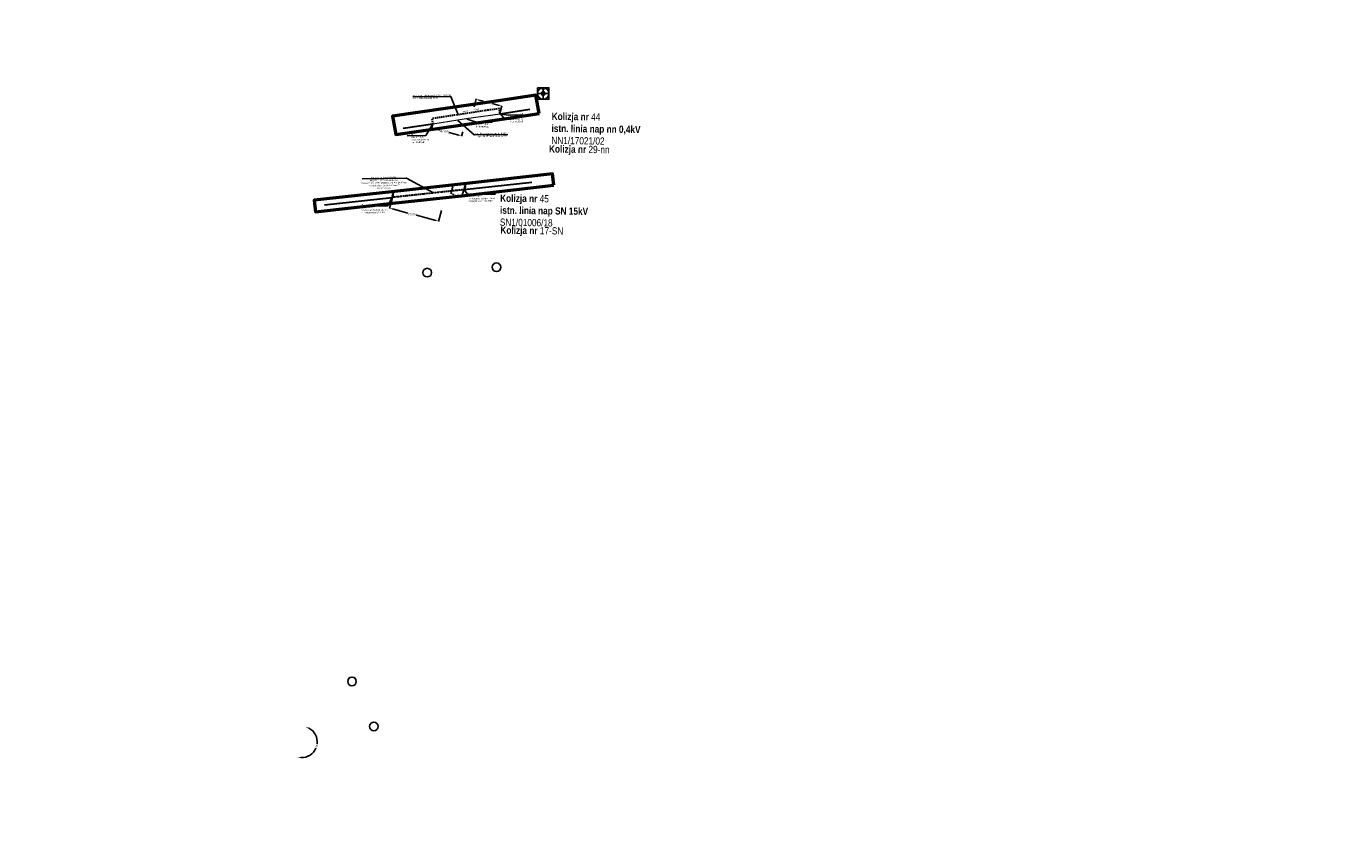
# Model space of a CAD drawing. Header units: millimetres. Extents: x 6504137 to 6515825, y 5737606 to 5784558.
# Tile 9 of 115: x 6504182 to 6506012, y 5741064 to 5742187. Entities that reach past the tile are written whole.
import ezdxf
from ezdxf import colors
from ezdxf.entities.mleader import LeaderData, LeaderLine
from ezdxf.math import Vec2, Vec3

# ---------------------------------------------------------------- set-up
doc = ezdxf.new("R2010")
doc.units = ezdxf.units.MM
doc.linetypes.add('JIS_02_2.0', pattern=[3, 2, -1])
doc.linetypes.add('KRESKAKROPKA', pattern=[1, 0.5, -0.25, 0, -0.25])
for name, color, linetype in [('#Nr Działek', 6, 'Continuous'), ('- kolizja linia SN', 1, 'Continuous'), ('_Kąt załomu', 7, 'Continuous'), ('_Opisy', 7, 'Continuous')]:
    doc.layers.add(name, color=color, linetype=linetype)
for name, color, linetype, lineweight in [('-Linia kablowa nn', 132, 'JIS_02_2.0', 30), ('-Linia kablowa SN', 1, 'KRESKAKROPKA', 30), ('_-demontaż nn', 132, 'DEMONTAZ', 20), ('_trasa_slupy', 1, 'Continuous', 20), ('_Zakres mapy projektowej', 4, 'Continuous', 50)]:
    doc.layers.add(name, color=color, linetype=linetype, lineweight=lineweight)
doc.layers.add('-wymiary', color=7, linetype='Continuous', lineweight=35, true_color=0x000000)
doc.layers.add('istn. linia nap.', color=7, linetype='Continuous', lineweight=0, true_color=0x000000)
doc.layers.add('@pomocnicza', color=3, linetype='Continuous', plot=False)
doc.styles.add('Arial_Narr', font='ARIALN.TTF')
doc.styles.add('GEO-INFO', font='arial.ttf')
doc.styles.get("Standard").update_dxf_attribs({"font": 'ARIALN.TTF'})
doc.linetypes.add('DEMONTAZ', pattern='A,1,["x",Standard,S=1,R=0,X=-0.1,Y=-0.35],1', length=2)
doc.dimstyles.new('Kat załomu', dxfattribs={"dimtxt": 2.2, "dimasz": 5, "dimexe": 0.18, "dimexo": 0.0625, "dimtad": 0, "dimtih": 1, "dimtoh": 1, "dimdec": 4, "dimzin": 0, "dimdsep": 46, "dimtxsty": 'Standard', "dimcen": 0.9, "dimse1": 1, "dimse2": 1, "dimadec": 0, "dimazin": 0, "dimtfac": 1, "dimtdec": 4, "dimtofl": 0, "dimtmove": 0, "dimatfit": 3, "dimfxl": 1, "dimtolj": 1, "dimtzin": 0, "dimarcsym": 0})
doc.dimstyles.new('McRobic', dxfattribs={"dimtxt": 3, "dimasz": 4, "dimexe": 0.5, "dimexo": 0.04, "dimgap": 0.4, "dimtad": 0, "dimtih": 1, "dimtoh": 1, "dimdec": 1, "dimrnd": 0.01, "dimzin": 0, "dimdsep": 46, "dimtxsty": 'Standard', "dimcen": 0.09, "dimadec": 0, "dimazin": 0, "dimtfac": 1, "dimtdec": 1, "dimtofl": 0, "dimtmove": 0, "dimatfit": 3, "dimfxl": 1, "dimtolj": 1, "dimtzin": 0, "dimlwd": 25, "dimlwe": 25, "dimarcsym": 0})

# ---------------------------------------------------------------- blocks, each defined once
blk = doc.blocks.new('roza')
for p, q in [((-4.7, 0), (-0.8, 0.8)), ((-0.8, -0.8), (-4.7, 0)), ((0, 0), (-4.7, 0)), ((-4.3, 0.1), (-4.3, 0)), ((-3.9, 0.1), (-3.9, 0)), ((-3.5, 0.2), (-3.5, 0)), ((-3.1, 0.3), (-3.1, 0)), ((-2.7, 0.4), (-2.7, 0)), ((-1.2, 0.7), (-2.3, 2.3)), ((-2.3, 2.3), (-1.6, 1.6)), ((-2.3, 2.3), (-1.2, 1.5)), ((-2.3, 0.5), (-2.3, 0)), ((-2, 0), (-2, 0.5)), ((-1.8, 2), (-1.9, 1.9)), ((-1.6, 1.6), (-1.5, 1.8)), ((-1.6, 1.6), (-1.3, 1.3)), ((-1.6, 0), (-1.6, 0.6)), ((-1.3, 1.4), (-1.2, 1.5)), ((-1.3, 1.3), (-0.8, 0.8)), ((-1.2, 1.5), (-0.7, 1.2)), ((-1.2, 0.7), (-1.2, 0)), ((-1.1, 1.1), (-0.8, 1.3)), ((-0.8, 0.8), (0, 4.7)), ((-0.8, 0), (-0.8, 0.8)), ((0, 0), (-0.8, 0.8)), ((-0.8, -0.8), (0, 0)), ((-0.7, 7.3), (-0.7, 5)), ((-0.7, 7.3), (0.8, 5)), ((-0.4, 0.4), (-0.4, 0)), ((0, 0), (0, 4.7)), ((0, 4.7), (0.8, 0.8)), ((0.1, 4.3), (0, 4.3)), ((0.1, 3.9), (0, 3.9)), ((0.2, 3.5), (0, 3.5)), ((0.3, 3.1), (0, 3.1)), ((0.4, 2.7), (0, 2.7)), ((0.5, 2.3), (0, 2.3)), ((0, 2), (0.5, 2)), ((0, 1.6), (0.6, 1.6)), ((0.7, 1.2), (0, 1.2)), ((0, 0.8), (0.8, 0.8)), ((0, 0), (0.8, 0.8)), ((0.4, 0.4), (0, 0.4)), ((0, 0), (4.7, 0)), ((0, 0), (0.8, -0.8)), ((0, 0), (0, -4.7)), ((0.4, -0.4), (0.4, 0)), ((0.7, 1.2), (2.3, 2.3)), ((0.8, 5), (0.8, 7.3)), ((1.3, 1.3), (0.8, 0.8)), ((0.8, 0.8), (4.7, 0)), ((0.8, 0), (0.8, -0.8)), ((1.1, 1.1), (1.3, 0.8)), ((1.5, 1.2), (1.2, 0.7)), ((1.2, -0.7), (1.2, 0)), ((1.6, 1.6), (1.3, 1.3)), ((1.4, 1.3), (1.5, 1.2)), ((2.3, 2.3), (1.5, 1.2)), ((2.3, 2.3), (1.6, 1.6)), ((1.6, 1.6), (1.8, 1.5)), ((1.6, 0), (1.6, -0.6)), ((2, 1.8), (1.9, 1.9)), ((2, 0), (2, -0.5)), ((2.3, -0.5), (2.3, 0)), ((2.7, -0.4), (2.7, 0)), ((3.1, -0.3), (3.1, 0)), ((3.5, -0.2), (3.5, 0)), ((3.9, -0.1), (3.9, 0)), ((4.3, -0.1), (4.3, 0)), ((-0.7, -1.2), (-2.3, -2.3)), ((-2.3, -2.3), (-1.5, -1.2)), ((-2.3, -2.3), (-1.6, -1.6)), ((-2, -1.8), (-1.9, -1.9)), ((-1.6, -1.6), (-1.8, -1.5)), ((-1.6, -1.6), (-1.3, -1.3)), ((-1.5, -1.2), (-1.2, -0.7)), ((-1.4, -1.3), (-1.5, -1.2)), ((-1.1, -1.1), (-1.3, -0.8)), ((-1.3, -1.3), (-0.8, -0.8)), ((0, -4.7), (-0.8, -0.8)), ((0, -0.8), (-0.8, -0.8)), ((-0.7, -1.2), (0, -1.2)), ((0, -1.6), (-0.6, -1.6)), ((0, -2), (-0.5, -2)), ((-0.5, -2.3), (0, -2.3)), ((-0.4, -0.4), (0, -0.4)), ((-0.4, -2.7), (0, -2.7)), ((-0.3, -3.1), (0, -3.1)), ((-0.2, -3.5), (0, -3.5)), ((-0.1, -3.9), (0, -3.9)), ((-0.1, -4.3), (0, -4.3)), ((0.8, -0.8), (0, -4.7)), ((1.2, -1.5), (0.7, -1.2)), ((4.7, 0), (0.8, -0.8)), ((1.3, -1.3), (0.8, -0.8)), ((1.1, -1.1), (0.8, -1.3)), ((1.2, -0.7), (2.3, -2.3)), ((1.3, -1.4), (1.2, -1.5)), ((2.3, -2.3), (1.2, -1.5)), ((1.6, -1.6), (1.3, -1.3)), ((1.6, -1.6), (1.5, -1.8)), ((2.3, -2.3), (1.6, -1.6)), ((1.8, -2), (1.9, -1.9))]:
    blk.add_line(p, q)
at = {"layer": '@pomocnicza'}
for p, q in [((8, 0), (-8, 0)), ((0, 8), (0, -8))]:
    blk.add_line(p, q, dxfattribs=at)
blk.add_lwpolyline([(-8, 8), (8, 8), (8, -8), (-8, -8)], close=True, dxfattribs=at)
blk.add_circle((0, 0), 8, dxfattribs=at)
blk = doc.blocks.new('*D56')
at = {"layer": '_Kąt załomu', "color": 0, "lineweight": -2, "transparency": 16777216}
for start, end in [(352.7991, 62.4743), (267.5517, 337.2272)]:
    blk.add_arc((6504940.5, 5742603.2), 22.9, start, end, dxfattribs=at)
at = {"layer": '_Kąt załomu', "color": 0, "transparency": 16777216}
for points in [[(6504950.8, 5742622.8), (6504951.4, 5742624.3), (6504946.5, 5742625.3)], [(6504939.4, 5742579.5), (6504939.7, 5742581.1), (6504934.6, 5742581.1)]]:
    blk.add_solid(points, dxfattribs=at)
at = {"layer": 'Defpoints', "color": 0, "transparency": 16777216}
for p in [(6506012.3, 5746602.8), (6504940.5, 5742603.2), (6504956.8, 5742587), (6504563.8, 5741194.4)]:
    blk.add_point(p, dxfattribs=at)
at = {"layer": '_Kąt załomu', "color": 0, "transparency": 16777216, "insert": (6504962.7, 5742597.3), "char_height": 2.2, "attachment_point": 5, "rotation": 255}
blk.add_mtext('\\A1;180°', dxfattribs=at)
blk = doc.blocks.new('*D57')
at = {"layer": '_Kąt załomu', "color": 0, "lineweight": -2, "transparency": 16777216}
for start, end in [(353.2768, 61.7887), (268.3026, 336.8154)]:
    blk.add_arc((6504563.8, 5741194.4), 21.7, start, end, dxfattribs=at)
at = {"layer": '_Kąt załomu', "color": 0, "transparency": 16777216}
for points in [[(6504573.7, 5741212.7), (6504574.3, 5741214.3), (6504569.4, 5741215.3)], [(6504563, 5741171.9), (6504563.2, 5741173.5), (6504558.2, 5741173.4)]]:
    blk.add_solid(points, dxfattribs=at)
at = {"layer": 'Defpoints', "color": 0, "transparency": 16777216}
for p in [(6504940.5, 5742603.2), (6504563.8, 5741194.4), (6504584.7, 5741200), (6504485.7, 5740901.6)]:
    blk.add_point(p, dxfattribs=at)
at = {"layer": '_Kąt załomu', "color": 0, "transparency": 16777216, "insert": (6504584.7, 5741188.8), "char_height": 2.2, "attachment_point": 5, "rotation": 255}
blk.add_mtext('\\A1;180°', dxfattribs=at)
blk = doc.blocks.new('*D58')
at = {"layer": '_Kąt załomu', "color": 0, "lineweight": -2, "transparency": 16777216}
for start, end in [(353.0921, 62.1526), (267.9761, 337.0379)]:
    blk.add_arc((6504485.7, 5740901.6), 22.2, start, end, dxfattribs=at)
at = {"layer": '_Kąt załomu', "color": 0, "transparency": 16777216}
for points in [[(6504495.8, 5740920.5), (6504496.4, 5740922.1), (6504491.4, 5740923.1)], [(6504484.8, 5740878.6), (6504485, 5740880.2), (6504479.9, 5740880.2)]]:
    blk.add_solid(points, dxfattribs=at)
at = {"layer": 'Defpoints', "color": 0, "transparency": 16777216}
for p in [(6504563.8, 5741194.4), (6504485.7, 5740901.6), (6504501.4, 5740885.9), (6504182, 5739763.1)]:
    blk.add_point(p, dxfattribs=at)
at = {"layer": '_Kąt załomu', "color": 0, "transparency": 16777216, "insert": (6504507.2, 5740895.9), "char_height": 2.2, "attachment_point": 5, "rotation": 255}
blk.add_mtext('\\A1;180°', dxfattribs=at)
blk = doc.blocks.new('*D175')
at = {"layer": '-wymiary', "color": 0, "linetype": 'Continuous', "lineweight": 25, "transparency": 16777216}
for p, q in [((6504803.3, 5742075.6), (6504806.2, 5742086.5)), ((6504838.8, 5742066.1), (6504841.7, 5742077))]:
    blk.add_line(p, q, dxfattribs=at)
at = {"layer": '-wymiary', "color": 0, "lineweight": 25, "transparency": 16777216}
for p, q in [((6504809.9, 5742084.9), (6504816.3, 5742083.2)), ((6504837.7, 5742077.5), (6504828.3, 5742080))]:
    blk.add_line(p, q, dxfattribs=at)
at = {"layer": '-wymiary', "color": 0, "transparency": 16777216}
for points in [[(6504810.1, 5742085.6), (6504809.8, 5742084.3), (6504806.1, 5742086)], [(6504837.5, 5742076.9), (6504837.9, 5742078.2), (6504841.6, 5742076.5)]]:
    blk.add_solid(points, dxfattribs=at)
at = {"layer": 'Defpoints', "color": 0, "transparency": 16777216}
for p in [(6504806.1, 5742086), (6504803.3, 5742075.5), (6504838.8, 5742066)]:
    blk.add_point(p, dxfattribs=at)
at = {"layer": '-wymiary', "color": 0, "transparency": 16777216, "insert": (6504822.3, 5742081.6), "char_height": 3, "attachment_point": 5, "rotation": 0.0213, "style": 'GEO-INFO'}
blk.add_mtext('\\A1;36.8m', dxfattribs=at)
blk = doc.blocks.new('OKRAG_PELNY')
at = {"color": 0}
blk.add_lwpolyline([(0.5, 0), (0.482963, -0.12941), (0.433013, -0.25), (0.353553, -0.353553), (0.25, -0.433013), (0.12941, -0.482963), (0, -0.5), (-0.12941, -0.482963), (-0.25, -0.433013), (-0.353553, -0.353553), (-0.433013, -0.25), (-0.482963, -0.12941), (-0.5, 0), (-0.482963, 0.12941), (-0.433013, 0.25), (-0.353553, 0.353553), (-0.25, 0.433013), (-0.12941, 0.482963), (0, 0.5), (0.12941, 0.482963), (0.25, 0.433013), (0.353553, 0.353553), (0.433013, 0.25), (0.482963, 0.12941)], close=True, dxfattribs=at)
blk = doc.blocks.new('*D176')
at = {"layer": '-wymiary', "color": 0, "linetype": 'Continuous', "lineweight": 25, "transparency": 16777216}
for p, q in [((6504746.1, 5742052), (6504744.4, 5742045.7)), ((6504787.3, 5742041), (6504785.6, 5742034.7))]:
    blk.add_line(p, q, dxfattribs=at)
at = {"layer": '-wymiary', "color": 0, "lineweight": 25, "transparency": 16777216}
for p, q in [((6504748.4, 5742045.1), (6504756.1, 5742043.1)), ((6504781.9, 5742036.2), (6504768.3, 5742039.9))]:
    blk.add_line(p, q, dxfattribs=at)
at = {"layer": '-wymiary', "color": 0, "transparency": 16777216}
for points in [[(6504748.6, 5742045.8), (6504748.3, 5742044.5), (6504744.6, 5742046.2)], [(6504781.7, 5742035.6), (6504782.1, 5742036.8), (6504785.8, 5742035.2)]]:
    blk.add_solid(points, dxfattribs=at)
at = {"layer": 'Defpoints', "color": 0, "transparency": 16777216}
for p in [(6504746.1, 5742052), (6504744.6, 5742046.2), (6504787.3, 5742041)]:
    blk.add_point(p, dxfattribs=at)
at = {"layer": '-wymiary', "color": 0, "transparency": 16777216, "insert": (6504762.2, 5742041.5), "char_height": 3, "attachment_point": 5, "rotation": 0.0213, "style": 'GEO-INFO'}
blk.add_mtext('\\A1;42.6m', dxfattribs=at)
blk = doc.blocks.new('*D183')
at = {"layer": '-wymiary', "color": 0, "linetype": 'Continuous', "lineweight": 25, "transparency": 16777216}
for p, q in [((6504773.6, 5741964.8), (6504770.9, 5741954.6)), ((6504789.1, 5741960.7), (6504786.3, 5741950.5))]:
    blk.add_line(p, q, dxfattribs=at)
at = {"layer": '-wymiary', "color": 0, "lineweight": 25, "transparency": 16777216}
for p, q in [((6504774.9, 5741954.1), (6504773.2, 5741954.5)), ((6504782.6, 5741952), (6504784.9, 5741951.4))]:
    blk.add_line(p, q, dxfattribs=at)
at = {"layer": '-wymiary', "color": 0, "transparency": 16777216}
for points in [[(6504775, 5741954.7), (6504774.7, 5741953.4), (6504771, 5741955.1)], [(6504782.4, 5741951.3), (6504782.8, 5741952.6), (6504786.5, 5741951)]]:
    blk.add_solid(points, dxfattribs=at)
at = {"layer": 'Defpoints', "color": 0, "transparency": 16777216}
for p in [(6504773.6, 5741964.9), (6504789.1, 5741960.7), (6504771, 5741955.1)]:
    blk.add_point(p, dxfattribs=at)
at = {"layer": '-wymiary', "color": 0, "transparency": 16777216, "insert": (6504779, 5741952.9), "char_height": 3, "attachment_point": 5, "rotation": 0.0213, "style": 'GEO-INFO'}
blk.add_mtext('\\A1;16.0m', dxfattribs=at)
blk = doc.blocks.new('*D184')
at = {"layer": '-wymiary', "color": 0, "linetype": 'Continuous', "lineweight": 25, "transparency": 16777216}
for p, q in [((6504689.8, 5741949.7), (6504685.7, 5741934.4)), ((6504758, 5741931.7), (6504753.9, 5741916.4))]:
    blk.add_line(p, q, dxfattribs=at)
at = {"layer": '-wymiary', "color": 0, "lineweight": 25, "transparency": 16777216}
for p, q in [((6504689.7, 5741933.9), (6504711.3, 5741928.2)), ((6504750.2, 5741917.9), (6504723.2, 5741925))]:
    blk.add_line(p, q, dxfattribs=at)
at = {"layer": '-wymiary', "color": 0, "transparency": 16777216}
for points in [[(6504689.9, 5741934.5), (6504689.6, 5741933.2), (6504685.9, 5741934.9)], [(6504750, 5741917.2), (6504750.4, 5741918.5), (6504754.1, 5741916.9)]]:
    blk.add_solid(points, dxfattribs=at)
at = {"layer": 'Defpoints', "color": 0, "transparency": 16777216}
for p in [(6504689.8, 5741949.7), (6504685.9, 5741934.9), (6504758, 5741931.7)]:
    blk.add_point(p, dxfattribs=at)
at = {"layer": '-wymiary', "color": 0, "transparency": 16777216, "insert": (6504717.3, 5741926.6), "char_height": 3, "attachment_point": 5, "rotation": 0.0213, "style": 'GEO-INFO'}
blk.add_mtext('\\A1;70.6m', dxfattribs=at)

msp = doc.modelspace()

# ---------------------------------------------------------------- linework, layer by layer
at = {"layer": '#Nr Działek'}
for centre in [(6504738.19, 5741845.47), (6504834.16, 5741852.88), (6504633.73, 5741278.43), (6504663.89, 5741215.91)]:
    msp.add_circle(centre, 6, dxfattribs=at)
at = {"layer": '- kolizja linia SN', "linetype": 'ByBlock'}
for points in [[(6504789.31655, 5741962.34587), (6504790.06515, 5741964.90898), (6504791.25266, 5741964.56215), (6504790.50407, 5741961.99904)], [(6504689.33887, 5741951.55089), (6504690.08746, 5741954.114), (6504691.27497, 5741953.76717), (6504690.52638, 5741951.20406)]]:
    msp.add_lwpolyline(points, close=True, dxfattribs=at)
for points in [[(6504789.88396, 5741962.18015), (6504790.15824, 5741963.11923), (6504789.42982, 5741960.6089)], [(6504790.63256, 5741964.74326), (6504790.91751, 5741965.7189), (6504790.06496, 5741965.9679), (6504791.80882, 5741965.45858)], [(6504791.64254, 5741965.95473), (6504791.64254, 5741965.95473), (6504790.4085, 5741966.31515)], [(6504790.76062, 5741966.63581), (6504790.76062, 5741966.63581), (6504791.45341, 5741966.43347)], [(6504689.90628, 5741951.38517), (6504690.18055, 5741952.32425), (6504689.45213, 5741949.81392)], [(6504690.65487, 5741953.94828), (6504690.93982, 5741954.92392), (6504690.08727, 5741955.17292), (6504691.83113, 5741954.6636)], [(6504691.66485, 5741955.15975), (6504691.66485, 5741955.15975), (6504690.43081, 5741955.52017)], [(6504690.78293, 5741955.84083), (6504690.78293, 5741955.84083), (6504691.47573, 5741955.63849)]]:
    msp.add_lwpolyline(points, dxfattribs=at)
at = {"layer": '-Linia kablowa SN'}
msp.add_lwpolyline([(6504789.42982, 5741960.6089), (6504789.42982, 5741960.6089), (6504789.42982, 5741960.6089), (6504789.42982, 5741960.6089), (6504789.42982, 5741960.6089), (6504789.42982, 5741960.6089), (6504789.42982, 5741960.6089), (6504789.42982, 5741960.6089), (6504789.42982, 5741960.6089), (6504789.42982, 5741960.6089), (6504789.42982, 5741960.6089), (6504789.42982, 5741960.6089), (6504789.42982, 5741960.6089), (6504789.42982, 5741960.6089), (6504789.42982, 5741960.6089), (6504789.42982, 5741960.6089), (6504789.42982, 5741960.6089), (6504789.42982, 5741960.6089), (6504789.42982, 5741960.6089), (6504789.42982, 5741960.6089), (6504789.42982, 5741960.6089), (6504789.42982, 5741960.6089), (6504789.42982, 5741960.6089), (6504789.42982, 5741960.6089), (6504789.42982, 5741960.6089), (6504789.42982, 5741960.6089), (6504789.42982, 5741960.6089), (6504789.42982, 5741960.6089), (6504789.42982, 5741960.6089), (6504789.42982, 5741960.6089), (6504789.42982, 5741960.6089), (6504789.42982, 5741960.6089), (6504789.42982, 5741960.6089), (6504789.42982, 5741960.6089), (6504689.45213, 5741949.81392), (6504689.45213, 5741949.81392), (6504689.45213, 5741949.81392), (6504689.45213, 5741949.81392), (6504689.45213, 5741949.81392), (6504689.45213, 5741949.81392), (6504689.45213, 5741949.81392), (6504689.45213, 5741949.81392), (6504689.45213, 5741949.81392), (6504689.45213, 5741949.81392), (6504689.45213, 5741949.81392), (6504689.45213, 5741949.81392), (6504689.45213, 5741949.81392), (6504689.45213, 5741949.81392), (6504689.45213, 5741949.81392), (6504689.45213, 5741949.81392), (6504689.45213, 5741949.81392), (6504689.45213, 5741949.81392), (6504689.45213, 5741949.81392), (6504689.45213, 5741949.81392), (6504689.45213, 5741949.81392), (6504689.45213, 5741949.81392), (6504689.45213, 5741949.81392), (6504689.45213, 5741949.81392), (6504689.45213, 5741949.81392), (6504689.45213, 5741949.81392), (6504689.45213, 5741949.81392), (6504689.45213, 5741949.81392), (6504689.45213, 5741949.81392), (6504689.45213, 5741949.81392), (6504689.45213, 5741949.81392), (6504689.45213, 5741949.81392), (6504689.45213, 5741949.81392)], dxfattribs=at)
at = {"layer": '_Zakres mapy projektowej'}
msp.add_lwpolyline([(6504913.59399, 5741966.71492), (6504911.77717, 5741982.61143), (6504788.49896, 5741968.5219), (6504688.55197, 5741957.54933), (6504581.38161, 5741945.81167), (6504583.12356, 5741929.90678), (6504690.29597, 5741941.64466), (6504790.28041, 5741952.62135)], close=True, dxfattribs=at)
at = {"layer": 'istn. linia nap.', "color": 18, "linetype": 'Continuous', "lineweight": 30, "true_color": 0x000000}
for p, q in [((6504839.13329, 5742065.94841), (6504880.31099, 5742072.21013)), ((6504704.62772, 5742045.86125), (6504745.80541, 5742052.12297)), ((6504839.13329, 5742065.94841), (6504845.46699, 5742059.46586)), ((6504789.42982, 5741960.6089), (6504883.06806, 5741971.12357)), ((6504595.38707, 5741939.77827), (6504689.45213, 5741949.81392))]:
    msp.add_line(p, q, dxfattribs=at)

# ---------------------------------------------------------------- block references
at = {"layer": '-Linia kablowa SN', "color": 1, "lineweight": 18, "xscale": 0.7000000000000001, "yscale": 0.7000000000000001, "rotation": 269.6972132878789}
for p in [(6504789.42982, 5741960.6089), (6504689.45213, 5741949.81392)]:
    msp.add_blockref('OKRAG_PELNY', p, dxfattribs=at)
at = {"layer": '@pomocnicza'}
msp.add_blockref('roza', (6504898.94768, 5742094.01358), dxfattribs=at)
at = {"layer": '_-demontaż nn', "lineweight": 18, "xscale": 0.6999999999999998, "yscale": 0.6999999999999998, "rotation": 179.6972132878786}
for p in [(6504839.13329, 5742065.94841), (6504745.80541, 5742052.12297)]:
    msp.add_blockref('OKRAG_PELNY', p, dxfattribs=at)

# ---------------------------------------------------------------- texts
at = {"layer": '_Opisy', "insert": (6504790.74712, 5742069.34186), "char_height": 2, "attachment_point": 5, "rotation": 188.68769476, "bg_fill": 3, "box_fill_scale": 1, "bg_fill_color": 256, "bg_fill_transparency": 0}
msp.add_mtext_dynamic_manual_height_columns('Droga', width=6.316639, gutter_width=10, heights=[0], dxfattribs=at)
at = {"layer": '_trasa_slupy', "char_height": 10, "width": 348.1955042, "attachment_point": 1, "rotation": 359.20502598, "style": 'Arial_Narr'}
for s, insert in [('{\\fArial Narrow|b1|i0|c238|p34;Kolizja nr }44\\P{\\fArial Narrow|b1|i0|c238|p34;istn. linia nap nn 0,4kV\\P}NN1/17021/02', (6504910.87184, 5742067.37192)), ('{\\fArial Narrow|b1|i0|c238|p34;Kolizja nr }45\\P{\\fArial Narrow|b1|i0|c238|p34;istn. linia nap SN 15kV\\P}SN1/01006/18', (6504839.38981, 5741953.89324))]:
    msp.add_mtext(s, dxfattribs=dict(at, insert=insert))
at = {"layer": '_trasa_slupy', "color": 5, "char_height": 10, "width": 348.1955042, "attachment_point": 1, "rotation": 359.20502598, "style": 'Arial_Narr'}
for s, insert in [('{\\fArial Narrow|b1|i0|c238|p34;Kolizja nr }29-nn', (6504907.1622, 5742022.22206)), ('{\\fArial Narrow|b1|i0|c238|p34;Kolizja nr }17-SN', (6504839.76804, 5741909.52485))]:
    msp.add_mtext(s, dxfattribs=dict(at, insert=insert))

# ---------------------------------------------------------------- dimensions: what is measured, and where the dimension line sits
at = {"layer": '-wymiary', "color": 7, "linetype": 'Continuous'}
for base, p1, p2, angle, picture, middle in [((6504744.57875, 5742046.17598), (6504787.33066, 5742041.03011), (6504746.14329, 5742052.03271), 165.04351631, '*D176', (6504762.18775, 5742041.47199)), ((6504771.01262, 5741955.10419), (6504789.09223, 5741960.70127), (6504773.63058, 5741964.85326), 164.9687106, '*D183', (6504779.04058, 5741952.9484)), ((6504685.87176, 5741934.89087), (6504757.99522, 5741931.70305), (6504689.78972, 5741949.72155), 165.20170416, '*D184', (6504717.25503, 5741926.60005))]:
    dim = msp.add_linear_dim(base=base, p1=p1, p2=p2, angle=angle, dimstyle='McRobic', override={"dimpost": 'm', "dimtxsty": 'GEO-INFO'}, dxfattribs=at)
    dim.commit()
    dim.dimension.update_dxf_attribs({"geometry": picture, "text_midpoint": middle, "dimtype": 161, "text_rotation": 210})
at = {"layer": '_Kąt załomu'}
dim = msp.add_angular_dim_3p(base=(6504501.41692, 5740885.93941), center=(6504485.677, 5740901.644), p1=(6504563.766, 5741194.388), p2=(6504181.967, 5739763.062), dimstyle='Kat załomu', dxfattribs=at)
dim.commit()
dim.dimension.update_dxf_attribs({"geometry": '*D58', "text_midpoint": (6504507.16046, 5740895.91337), "text_rotation": 255})

# ---------------------------------------------------------------- leaders
at = {"layer": '_Opisy', "linetype": 'Continuous'}
ml = msp.add_multileader_mtext('Standard', dxfattribs=at)
ml.set_content('{\\fArial|b0|i0|c238|p34;II/9        \\P\\C256;istn. P 10/ZN\\P}do przebudowy na\\P{\\fArial|b0|i0|c238|p34;\\C256;Kgo 10,5/xxE}', color=256)
ml.set_leader_properties()
ml.build(insert=Vec2(0, 0))
ml.multileader.update_dxf_attribs({"text_left_attachment_type": 6, "text_right_attachment_type": 6, "dogleg_length": 0.36, "arrow_head_size": 1.2, "scale": 0.8})
ctx = ml.context
ctx.base_point, ctx.scale, ctx.char_height, ctx.arrow_head_size, ctx.landing_gap_size, ctx.plane_origin, ctx.plane_x_axis, ctx.plane_y_axis = Vec3(6504851.07436, 5742063.87948, 30.78), 0.8, 2.16, 1.2, 0.072, Vec3(6504961.80509, 5742107.1717, 30.78), Vec3(0.9998922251, 0.0146812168), Vec3(-0.0146812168, 0.9998922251)
ctx.left_attachment, ctx.right_attachment, ctx.text_align_type = 6, 6, 2
notes = []
notes.append((ctx, [(1, (1, 1, 0), (6504850.78639, 5742063.87525, 30.78), (0.9998922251, 0.0146812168), 0.288, [(1, [(6504839.43547, 5742065.77181, 30.78)], 0, [])])]))
ctx.mtext.insert, ctx.mtext.text_direction, ctx.mtext.rotation, ctx.mtext.alignment, ctx.mtext.flow_direction = Vec3(6504871.13492, 5742067.0062, 30.78), Vec3(0.9998922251, 0.0146812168), 0.0146817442, 3, 5
ml = msp.add_multileader_mtext('Standard', dxfattribs=at)
ml.set_content('{\\fArial|b0|i0|c238|p34;II/11        \\P\\C256;istn. P 10/ZN\\P}do przebudowy na\\P{\\fArial|b0|i0|c238|p34;\\C256;Kgo 10,5/xxE}', color=256)
ml.set_leader_properties()
ml.build(insert=Vec2(0, 0))
ml.multileader.update_dxf_attribs({"text_left_attachment_type": 6, "text_right_attachment_type": 6, "dogleg_length": 0.36, "arrow_head_size": 1.2, "scale": 0.8})
ctx = ml.context
ctx.base_point, ctx.scale, ctx.char_height, ctx.arrow_head_size, ctx.landing_gap_size, ctx.plane_origin, ctx.plane_x_axis, ctx.plane_y_axis = Vec3(6504715.92755, 5742035.3574, 30.78), 0.8, 2.16, 1.2, 0.072, Vec3(6504858.62648, 5742090.07958, 30.78), Vec3(0.9998922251, 0.0146812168), Vec3(-0.0146812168, 0.9998922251)
ctx.left_attachment, ctx.right_attachment = 6, 6
notes.append((ctx, [(1, (1, 1, 0), (6504736.38965, 5742035.65785, 30.78), (-0.9998922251, -0.0146812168), 0.288, [(1, [(6504745.97881, 5742051.81894, 30.78)], 0, [])])]))
ctx.mtext.insert, ctx.mtext.text_direction, ctx.mtext.rotation, ctx.mtext.flow_direction = Vec3(6504715.95797, 5742038.19003, 30.78), Vec3(0.9998922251, 0.0146812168), 0.0146817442, 5
ml = msp.add_multileader_mtext('Standard', dxfattribs=at)
ml.set_content('{\\fArial|b0|i0|c238|p34;\\C256; Istn. linia napowietrzna nn 0,4kV \\P}typu AL 50mm² do demontażu ', color=256)
ml.set_leader_properties()
ml.build(insert=Vec2(0, 0))
ml.multileader.update_dxf_attribs({"text_left_attachment_type": 6, "text_right_attachment_type": 6, "dogleg_length": 0.36, "arrow_head_size": 1.2, "scale": 0.8})
ctx = ml.context
ctx.base_point, ctx.scale, ctx.char_height, ctx.arrow_head_size, ctx.landing_gap_size, ctx.plane_origin, ctx.plane_x_axis, ctx.plane_y_axis = Vec3(6504803.73471, 5742036.46718, 51.6), 0.8, 2.16, 1.2, 0.072, Vec3(6504871.25463, 5741830.96325, 51.6), Vec3(0.9998922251, 0.0146812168), Vec3(-0.0146812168, 0.9998922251)
ctx.left_attachment, ctx.right_attachment, ctx.text_align_type = 6, 6, 2
notes.append((ctx, [(1, (1, 1, 0), (6504803.44674, 5742036.46295, 51.6), (0.9998922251, 0.0146812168), 0.288, [(1, [(6504779.51821, 5742057.23341, 51.6)], 0, [])])]))
ctx.mtext.insert, ctx.mtext.text_direction, ctx.mtext.rotation, ctx.mtext.alignment, ctx.mtext.flow_direction = Vec3(6504848.02014, 5742039.92159, 51.6), Vec3(0.9998922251, 0.0146812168), 0.0146817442, 3, 5
ml = msp.add_multileader_mtext('Standard', dxfattribs=at)
ml.set_content('\\pxqc;{\\fArial|b0|i0|c238|p34;proj. linia kablowa SN-15kV \\PNA2XS(FL)2Y (XRUHAKXS)\\P\\C256;3x (1x240RM C/25 12/20kV) L=00101|00129m\\Pw miejsce istn. 3x AFL-6 35mm² \\Pdo demontażu}', color=256)
ml.set_leader_properties()
ml.build(insert=Vec2(0, 0))
ml.multileader.update_dxf_attribs({"text_left_attachment_type": 6, "text_right_attachment_type": 6, "dogleg_length": 0.36, "arrow_head_size": 1.2, "scale": 0.8})
ctx = ml.context
ctx.base_point, ctx.scale, ctx.char_height, ctx.arrow_head_size, ctx.landing_gap_size, ctx.plane_origin, ctx.plane_x_axis, ctx.plane_y_axis = Vec3(6504646.70052, 5741975.64774, 10.3), 0.8, 2.16, 1.2, 0.072, Vec3(6504687.47197, 5742122.76649, 10.3), Vec3(0.9998922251, 0.0146812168), Vec3(-0.0146812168, 0.9998922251)
ctx.left_attachment, ctx.right_attachment, ctx.text_align_type = 6, 6, 2
notes.append((ctx, [(1, (1, 1, 0), (6504709.23535, 5741976.56593, 10.3), (-0.9998922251, -0.0146812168), 0.288, [(1, [(6504746.71464, 5741955.99678, 10.3)], 0, [])])]))
ctx.mtext.insert, ctx.mtext.text_direction, ctx.mtext.rotation, ctx.mtext.alignment, ctx.mtext.flow_direction = Vec3(6504677.79118, 5741978.33668, 10.3), Vec3(0.9998922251, 0.0146812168), 0.0146817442, 2, 5
ml = msp.add_multileader_mtext('Standard', dxfattribs=at)
ml.set_content('{\\fArial|b0|i0|c238|p34;14\\P\\C256;istn. O-12/ZN\\Pprzebudowa na Kgo 13,5/xx\\P} z rozłącznikiem SN-15kV', color=256)
ml.set_leader_properties()
ml.build(insert=Vec2(0, 0))
ml.multileader.update_dxf_attribs({"text_left_attachment_type": 6, "text_right_attachment_type": 6, "dogleg_length": 0.36, "arrow_head_size": 1.2, "scale": 0.8})
ctx = ml.context
ctx.base_point, ctx.scale, ctx.char_height, ctx.arrow_head_size, ctx.landing_gap_size, ctx.plane_origin, ctx.plane_x_axis, ctx.plane_y_axis = Vec3(6504794.55568, 5741953.64549), 0.8, 2.16, 1.2, 0.072, Vec3(6504755.81694, 5742094.76905), Vec3(0.9998922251, 0.0146812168), Vec3(-0.0146812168, 0.9998922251)
ctx.left_attachment, ctx.right_attachment = 6, 6
notes.append((ctx, [(0, (1, 1, 0), (6504794.26771, 5741953.64127), (0.9998922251, 0.0146812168), 0.288, [(0, [(6504789.67599, 5741960.36011)], 0, [])])]))
ctx.mtext.insert, ctx.mtext.text_direction, ctx.mtext.rotation, ctx.mtext.flow_direction = Vec3(6504794.58664, 5741956.44128), Vec3(0.9998922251, 0.0146812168), 0.0146817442, 5
ml = msp.add_multileader_mtext('Standard', dxfattribs=at)
ml.set_content('{\\fArial|b0|i0|c238|p34;15\\P\\C256;istn. O-12/ZN\\Pprzebudowa na Kgo 13,5/xx\\P} z rozłącznikiem SN-15kV', color=256)
ml.set_leader_properties()
ml.build(insert=Vec2(0, 0))
ml.multileader.update_dxf_attribs({"text_left_attachment_type": 6, "text_right_attachment_type": 6, "dogleg_length": 0.36, "arrow_head_size": 1.2, "scale": 0.8})
ctx = ml.context
ctx.base_point, ctx.scale, ctx.char_height, ctx.arrow_head_size, ctx.landing_gap_size, ctx.plane_origin, ctx.plane_x_axis, ctx.plane_y_axis = Vec3(6504645.73818, 5741937.79476), 0.8, 2.16, 1.2, 0.072, Vec3(6504604.32802, 5742079.4643), Vec3(0.9998922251, 0.0146812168), Vec3(-0.0146812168, 0.9998922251)
ctx.left_attachment, ctx.right_attachment = 6, 6
notes.append((ctx, [(0, (1, 1, 0), (6504683.35466, 5741938.34708), (-0.9998922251, -0.0146812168), 0.288, [(0, [(6504689.20334, 5741949.56774)], 0, [])])]))
ctx.mtext.insert, ctx.mtext.text_direction, ctx.mtext.rotation, ctx.mtext.flow_direction = Vec3(6504645.76913, 5741940.59055), Vec3(0.9998922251, 0.0146812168), 0.0146817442, 5
for ctx, leaders in notes:
    for number, flags, end, landing, length, lines in leaders:
        leader = LeaderData()
        leader.index, (leader.has_last_leader_line, leader.has_dogleg_vector, leader.attachment_direction) = number, flags
        leader.last_leader_point, leader.dogleg_vector, leader.dogleg_length = Vec3(end), Vec3(landing), length
        for number, points, colour, breaks in lines:
            line = LeaderLine()
            line.index, line.vertices, line.color, line.breaks = number, Vec3.list(points), colors.encode_raw_color(colour), breaks
            leader.lines.append(line)
        ctx.leaders.append(leader)

# ---------------------------------------------------------------- next in the draw order: linework, layer by layer
at = {"layer": '_-demontaż nn', "linetype": 'DEMONTAZ'}
msp.add_line((6504745.80541, 5742052.12297), (6504791.97485, 5742059.12168), dxfattribs=at)

# ---------------------------------------------------------------- next in the draw order: texts
at = {"layer": '_Opisy', "insert": (6504806.31372, 5742071.76522), "char_height": 2, "attachment_point": 5, "rotation": 188.68769476, "bg_fill": 3, "box_fill_scale": 1, "bg_fill_color": 256, "bg_fill_transparency": 0}
msp.add_mtext_dynamic_manual_height_columns('Droga', width=6.316639, gutter_width=10, heights=[0], dxfattribs=at)

# ---------------------------------------------------------------- next in the draw order: leaders
at = {"layer": '_Opisy', "linetype": 'Continuous'}
ml = msp.add_multileader_mtext('Standard', dxfattribs=at)
ml.set_content('{\\fArial|b0|i0|c238|p34;\\C256; Proj. linia kablowa nn NA2XY (YAKXS) \\P4x120 SE L=00110|00138m \\P}', color=256)
ml.set_leader_properties()
ml.build(insert=Vec2(0, 0))
ml.multileader.update_dxf_attribs({"text_left_attachment_type": 6, "text_right_attachment_type": 6, "dogleg_length": 0.36, "arrow_head_size": 1.2, "scale": 0.8})
ctx = ml.context
ctx.base_point, ctx.scale, ctx.char_height, ctx.arrow_head_size, ctx.landing_gap_size, ctx.plane_origin, ctx.plane_x_axis, ctx.plane_y_axis = Vec3(6504717.70594, 5742089.16777, 51.6), 0.8, 2.16, 1.2, 0.072, Vec3(6504732.3425, 5741882.88737, 51.6), Vec3(0.9998922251, 0.0146812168), Vec3(-0.0146812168, 0.9998922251)
ctx.left_attachment, ctx.right_attachment = 6, 6
notes = []
notes.append((ctx, [(1, (1, 1, 0), (6504771.02125, 5742089.95059, 51.6), (-0.9998922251, -0.0146812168), 0.288, [(1, [(6504780.97645, 5742064.62282, 51.6)], 0, [])])]))
ctx.mtext.insert, ctx.mtext.text_direction, ctx.mtext.rotation, ctx.mtext.flow_direction = Vec3(6504717.73636, 5742092.00039, 51.6), Vec3(0.9998922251, 0.0146812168), 0.0146817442, 5
ml = msp.add_multileader_mtext('Standard', dxfattribs=at)
ml.set_content('{\\fArial|b0|i0|c238|p34;II/10        \\P\\C256;istn. P 10/ZN\\P}do{\\fArial|b0|i0|c238|p34;\\C256; demontażu}', color=256)
ml.set_leader_properties()
ml.build(insert=Vec2(0, 0))
ml.multileader.update_dxf_attribs({"text_left_attachment_type": 6, "text_right_attachment_type": 6, "dogleg_length": 0.36, "arrow_head_size": 1.2, "scale": 0.8})
ctx = ml.context
ctx.base_point, ctx.scale, ctx.char_height, ctx.arrow_head_size, ctx.landing_gap_size, ctx.plane_origin, ctx.plane_x_axis, ctx.plane_y_axis = Vec3(6504806.31145, 5742054.13851, 30.78), 0.8, 2.16, 1.2, 0.072, Vec3(6504917.04218, 5742097.43073, 30.78), Vec3(0.9998922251, 0.0146812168), Vec3(-0.0146812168, 0.9998922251)
ctx.left_attachment, ctx.right_attachment, ctx.text_align_type = 6, 6, 2
notes.append((ctx, [(1, (1, 1, 0), (6504806.02348, 5742054.13428, 30.78), (0.9998922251, 0.0146812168), 0.288, [(1, [(6504792.205, 5742058.858, 30.78)], 0, [])])]))
ctx.mtext.insert, ctx.mtext.text_direction, ctx.mtext.rotation, ctx.mtext.alignment, ctx.mtext.flow_direction = Vec3(6504824.57168, 5742056.63906, 30.78), Vec3(0.9998922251, 0.0146812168), 0.0146817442, 3, 5
for ctx, leaders in notes:
    for number, flags, end, landing, length, lines in leaders:
        leader = LeaderData()
        leader.index, (leader.has_last_leader_line, leader.has_dogleg_vector, leader.attachment_direction) = number, flags
        leader.last_leader_point, leader.dogleg_vector, leader.dogleg_length = Vec3(end), Vec3(landing), length
        for number, points, colour, breaks in lines:
            line = LeaderLine()
            line.index, line.vertices, line.color, line.breaks = number, Vec3.list(points), colors.encode_raw_color(colour), breaks
            leader.lines.append(line)
        ctx.leaders.append(leader)

# ---------------------------------------------------------------- next in the draw order: linework, layer by layer
at = {"layer": '-Linia kablowa nn'}
msp.add_lwpolyline([(6504839.13329, 5742065.94841), (6504839.13329, 5742065.94841), (6504839.13329, 5742065.94841), (6504839.13329, 5742065.94841), (6504839.13329, 5742065.94841), (6504839.13329, 5742065.94841), (6504839.13329, 5742065.94841), (6504839.13329, 5742065.94841), (6504839.13329, 5742065.94841), (6504838.31328, 5742073.16585), (6504838.31328, 5742073.16585), (6504818.40507, 5742070.24976), (6504818.40507, 5742070.24976), (6504818.40507, 5742070.24976), (6504818.40507, 5742070.24976), (6504818.40507, 5742070.24976), (6504818.40507, 5742070.24976), (6504818.40507, 5742070.24976), (6504818.40507, 5742070.24976), (6504818.40507, 5742070.24976), (6504818.40507, 5742070.24976), (6504818.40507, 5742070.24976), (6504818.40507, 5742070.24976), (6504818.40507, 5742070.24976), (6504818.40507, 5742070.24976), (6504780.06622, 5742064.48598), (6504780.06622, 5742064.48598), (6504744.63675, 5742059.07594), (6504744.63675, 5742059.07594), (6504744.63675, 5742059.07594), (6504744.63675, 5742059.07594), (6504744.63675, 5742059.07594), (6504744.63675, 5742059.07594), (6504744.63675, 5742059.07594), (6504744.63675, 5742059.07594), (6504744.63675, 5742059.07594), (6504744.63675, 5742059.07594), (6504744.63675, 5742059.07594), (6504744.63675, 5742059.07594), (6504744.63675, 5742059.07594), (6504744.63675, 5742059.07594), (6504745.80541, 5742052.12297), (6504745.80541, 5742052.12297), (6504745.80541, 5742052.12297), (6504745.80541, 5742052.12297), (6504745.80541, 5742052.12297), (6504745.80541, 5742052.12297), (6504745.80541, 5742052.12297), (6504745.80541, 5742052.12297)], dxfattribs=at)
at = {"layer": '_-demontaż nn', "linetype": 'DEMONTAZ'}
msp.add_line((6504791.97485, 5742059.12168), (6504839.47057, 5742066.01167), dxfattribs=at)
at = {"layer": '_Zakres mapy projektowej'}
msp.add_lwpolyline([(6504893.43344, 5742066.10799), (6504888.93426, 5742091.69668), (6504836.91637, 5742083.96148), (6504690.05149, 5742062.62481), (6504694.52417, 5742037.03222), (6504841.4023, 5742058.37082)], close=True, dxfattribs=at)

# ---------------------------------------------------------------- next in the draw order: dimensions: what is measured, and where the dimension line sits
at = {"layer": '-wymiary', "color": 7, "linetype": 'Continuous'}
dim = msp.add_linear_dim(base=(6504806.06017, 5742085.97774), p1=(6504838.79541, 5742066.03864), p2=(6504803.26903, 5742075.52572), angle=165.04844102, dimstyle='McRobic', override={"dimpost": 'm', "dimtxsty": 'GEO-INFO'}, dxfattribs=at)
dim.commit()
dim.dimension.update_dxf_attribs({"geometry": '*D175', "text_midpoint": (6504822.2937, 5742081.64268), "dimtype": 161, "text_rotation": 210})
at = {"layer": '_Kąt załomu'}
for base, center, p1, p2, picture, middle in [((6504956.75506, 5742587.00395), (6504940.544, 5742603.205), (6506012.306, 5746602.781), (6504563.766, 5741194.388), '*D56', (6504962.68323, 5742597.2782)), ((6504584.71132, 5741200.01574), (6504563.766, 5741194.388), (6504940.544, 5742603.205), (6504485.677, 5740901.644), '*D57', (6504584.71966, 5741188.79137))]:
    dim = msp.add_angular_dim_3p(base=base, center=center, p1=p1, p2=p2, dimstyle='Kat załomu', dxfattribs=at)
    dim.commit()
    dim.dimension.update_dxf_attribs({"geometry": picture, "text_midpoint": middle, "text_rotation": 255})

doc.saveas('drawing.dxf')
